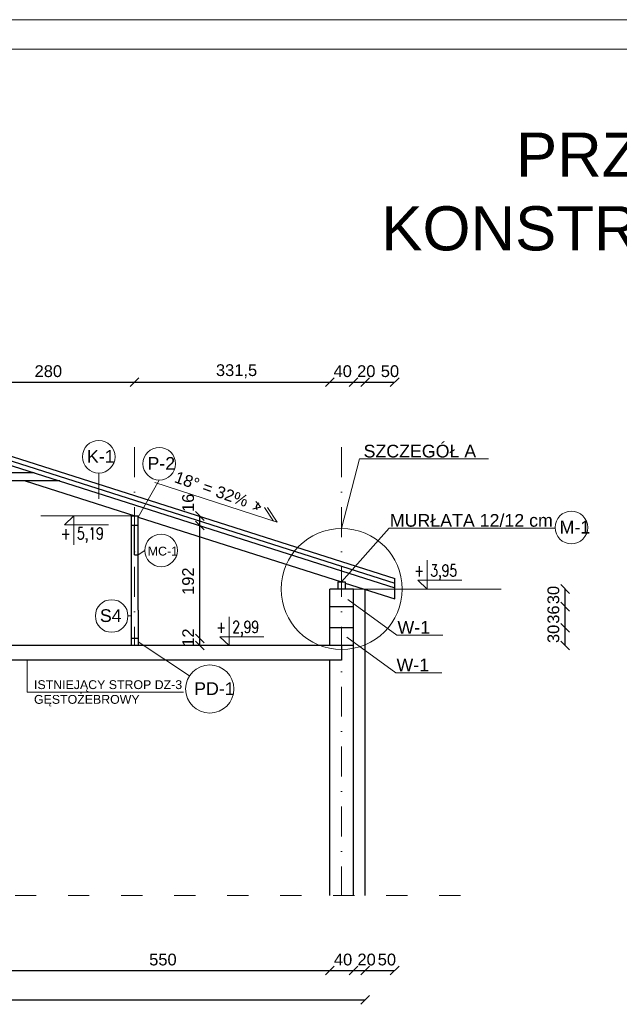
# Model space of a CAD drawing. Header units: millimetres. Extents: x 6528 to 149658, y 3342 to 12852.
# Tile 23 of 122: x 21639 to 22656, y 6085 to 7757. Entities that reach past the tile are written whole.
import ezdxf

# ---------------------------------------------------------------- set-up
doc = ezdxf.new("R2010")
doc.units = ezdxf.units.MM
doc.linetypes.add('ACAD_ISO03W100', pattern=[30, 12, -18])
doc.linetypes.add('DASHDOTX2', pattern=[50.8, 25.4, -12.7, 0, -12.7])
doc.layers.add('&_opisy_100', color=51, linetype='Continuous', lineweight=20)
doc.layers.add('R-TAB', color=1, linetype='Continuous')
doc.styles.add('Romans', font='romans.shx', dxfattribs={"width": 0.75})
doc.styles.get("Standard").update_dxf_attribs({"font": 'arial.ttf'})
doc.dimstyles.new('ISO-25', dxfattribs={"dimtxt": 2.5, "dimasz": 2.5, "dimexe": 1.25, "dimexo": 0.625, "dimtad": 1, "dimtxsty": 'Standard', "dimcen": 2.5, "dimadec": 0, "dimazin": 0, "dimtfac": 1, "dimtmove": 0, "dimatfit": 3, "dimfxl": 1, "dimarcsym": 0})

# ---------------------------------------------------------------- blocks, each defined once
blk = doc.blocks.new('_Oblique')
at = {"color": 0, "linetype": 'ByBlock', "lineweight": -2}
blk.add_line((-0.5, -0.5), (0.5, 0.5), dxfattribs=at)
blk = doc.blocks.new('*D539')
at = {"color": 0, "lineweight": -2, "transparency": 16777216}
blk.add_line((22564.4, 6760.2), (22564.4, 6790.2), dxfattribs=at)
at = {"layer": 'Defpoints', "color": 0, "transparency": 16777216}
for p in [(22205, 6790.2), (22564.4, 6790.2), (22205, 6760.2)]:
    blk.add_point(p, dxfattribs=at)
at = {"color": 0, "lineweight": -2, "transparency": 16777216, "xscale": 15, "yscale": 15, "zscale": 15}
for p, rotation in [((22564.4, 6790.2), 90), ((22564.4, 6760.2), 270)]:
    blk.add_blockref('_Oblique', p, dxfattribs=dict(at, rotation=rotation))
at = {"color": 0, "lineweight": 20, "transparency": 16777216, "insert": (22544.5, 6780), "char_height": 20, "attachment_point": 5, "rotation": 90}
blk.add_mtext('30', dxfattribs=at)
blk = doc.blocks.new('*D540')
at = {"color": 0, "lineweight": -2, "transparency": 16777216}
blk.add_line((22564.4, 6724.2), (22564.4, 6760.2), dxfattribs=at)
at = {"layer": 'Defpoints', "color": 0, "transparency": 16777216}
for p in [(22205, 6760.2), (22564.4, 6760.2), (22205, 6724.2)]:
    blk.add_point(p, dxfattribs=at)
at = {"color": 0, "lineweight": -2, "transparency": 16777216, "xscale": 15, "yscale": 15, "zscale": 15}
for p, rotation in [((22564.4, 6760.2), 90), ((22564.4, 6724.2), 270)]:
    blk.add_blockref('_Oblique', p, dxfattribs=dict(at, rotation=rotation))
at = {"color": 0, "lineweight": 20, "transparency": 16777216, "insert": (22544.5, 6746.8), "char_height": 20, "attachment_point": 5, "rotation": 90}
blk.add_mtext('36', dxfattribs=at)
blk = doc.blocks.new('*D541')
at = {"color": 0, "lineweight": -2, "transparency": 16777216}
blk.add_line((22564.4, 6694.2), (22564.4, 6724.2), dxfattribs=at)
at = {"layer": 'Defpoints', "color": 0, "transparency": 16777216}
for p in [(22205, 6724.2), (22564.4, 6724.2), (22205, 6694.2)]:
    blk.add_point(p, dxfattribs=at)
at = {"color": 0, "lineweight": -2, "transparency": 16777216, "xscale": 15, "yscale": 15, "zscale": 15}
for p, rotation in [((22564.4, 6724.2), 90), ((22564.4, 6694.2), 270)]:
    blk.add_blockref('_Oblique', p, dxfattribs=dict(at, rotation=rotation))
at = {"color": 0, "lineweight": 20, "transparency": 16777216, "insert": (22544.5, 6714), "char_height": 20, "attachment_point": 5, "rotation": 90}
blk.add_mtext('30', dxfattribs=at)
blk = doc.blocks.new('*D542')
at = {"color": 0, "lineweight": -2, "transparency": 16777216}
blk.add_line((21944.4, 6694.2), (21944.4, 6706.2), dxfattribs=at)
at = {"layer": 'Defpoints', "color": 0, "transparency": 16777216}
for p in [(21839.8, 6706.2), (21944.4, 6706.2), (21839.8, 6694.2)]:
    blk.add_point(p, dxfattribs=at)
at = {"color": 0, "lineweight": -2, "transparency": 16777216, "xscale": 15, "yscale": 15, "zscale": 15}
for p, rotation in [((21944.4, 6706.2), 90), ((21944.4, 6694.2), 270)]:
    blk.add_blockref('_Oblique', p, dxfattribs=dict(at, rotation=rotation))
at = {"color": 0, "lineweight": 20, "transparency": 16777216, "insert": (21924.5, 6707.7), "char_height": 20, "attachment_point": 5, "rotation": 90}
blk.add_mtext('12', dxfattribs=at)
blk = doc.blocks.new('*D543')
at = {"color": 0, "lineweight": -2, "transparency": 16777216}
blk.add_line((21944.4, 6706.2), (21944.4, 6898.2), dxfattribs=at)
at = {"layer": 'Defpoints', "color": 0, "transparency": 16777216}
for p in [(21839.8, 6898.2), (21944.4, 6898.2), (21839.8, 6706.2)]:
    blk.add_point(p, dxfattribs=at)
at = {"color": 0, "lineweight": -2, "transparency": 16777216, "xscale": 15, "yscale": 15, "zscale": 15}
for p, rotation in [((21944.4, 6898.2), 90), ((21944.4, 6706.2), 270)]:
    blk.add_blockref('_Oblique', p, dxfattribs=dict(at, rotation=rotation))
at = {"color": 0, "lineweight": 20, "transparency": 16777216, "insert": (21924.5, 6803.5), "char_height": 20, "attachment_point": 5, "rotation": 90}
blk.add_mtext('192', dxfattribs=at)
blk = doc.blocks.new('*D544')
at = {"color": 0, "lineweight": -2, "transparency": 16777216}
blk.add_line((21944.4, 6898.2), (21944.4, 6914.2), dxfattribs=at)
at = {"layer": 'Defpoints', "color": 0, "transparency": 16777216}
for p in [(21839.5, 6914.2), (21944.4, 6914.2), (21839.8, 6898.2)]:
    blk.add_point(p, dxfattribs=at)
at = {"color": 0, "lineweight": -2, "transparency": 16777216, "xscale": 15, "yscale": 15, "zscale": 15}
for p, rotation in [((21944.4, 6914.2), 90), ((21944.4, 6898.2), 270)]:
    blk.add_blockref('_Oblique', p, dxfattribs=dict(at, rotation=rotation))
at = {"color": 0, "lineweight": 20, "transparency": 16777216, "insert": (21924.5, 6936.6), "char_height": 20, "attachment_point": 5, "rotation": 90}
blk.add_mtext('16', dxfattribs=at)
blk = doc.blocks.new('*D562')
at = {"color": 0, "lineweight": -2, "transparency": 16777216}
blk.add_line((21553.5, 7141.4), (21833.5, 7141.4), dxfattribs=at)
at = {"layer": 'Defpoints', "color": 0, "transparency": 16777216}
for p in [(21833.5, 7141.4), (21553.5, 7031.1), (21833.5, 7031.1)]:
    blk.add_point(p, dxfattribs=at)
at = {"color": 0, "lineweight": -2, "transparency": 16777216, "xscale": 15, "yscale": 15, "zscale": 15, "rotation": 180}
blk.add_blockref('_Oblique', (21553.5, 7141.4), dxfattribs=at)
at = {"color": 0, "lineweight": -2, "transparency": 16777216, "xscale": 15, "yscale": 15, "zscale": 15}
blk.add_blockref('_Oblique', (21833.5, 7141.4), dxfattribs=at)
at = {"color": 0, "lineweight": 20, "transparency": 16777216, "insert": (21687.1, 7160.1), "char_height": 20, "attachment_point": 5}
blk.add_mtext('280', dxfattribs=at)
blk = doc.blocks.new('*D563')
at = {"color": 0, "lineweight": -2, "transparency": 16777216}
blk.add_line((21833.5, 7141.4), (22165, 7141.4), dxfattribs=at)
at = {"layer": 'Defpoints', "color": 0, "transparency": 16777216}
for p in [(22165, 7141.4), (21833.5, 7031.1), (22165, 6790.2)]:
    blk.add_point(p, dxfattribs=at)
at = {"color": 0, "lineweight": -2, "transparency": 16777216, "xscale": 15, "yscale": 15, "zscale": 15, "rotation": 180}
blk.add_blockref('_Oblique', (21833.5, 7141.4), dxfattribs=at)
at = {"color": 0, "lineweight": -2, "transparency": 16777216, "xscale": 15, "yscale": 15, "zscale": 15}
blk.add_blockref('_Oblique', (22165, 7141.4), dxfattribs=at)
at = {"color": 0, "lineweight": 20, "transparency": 16777216, "insert": (22006.6, 7160.1), "char_height": 20, "attachment_point": 5}
blk.add_mtext('331,5', dxfattribs=at)
blk = doc.blocks.new('*D564')
at = {"color": 0, "lineweight": -2, "transparency": 16777216}
blk.add_line((22165, 7141.4), (22205, 7141.4), dxfattribs=at)
at = {"layer": 'Defpoints', "color": 0, "transparency": 16777216}
for p in [(22205, 7141.4), (22165, 6790.2), (22205, 6790.2)]:
    blk.add_point(p, dxfattribs=at)
at = {"color": 0, "lineweight": -2, "transparency": 16777216, "xscale": 15, "yscale": 15, "zscale": 15, "rotation": 180}
blk.add_blockref('_Oblique', (22165, 7141.4), dxfattribs=at)
at = {"color": 0, "lineweight": -2, "transparency": 16777216, "xscale": 15, "yscale": 15, "zscale": 15}
blk.add_blockref('_Oblique', (22205, 7141.4), dxfattribs=at)
at = {"color": 0, "lineweight": 20, "transparency": 16777216, "insert": (22186.8, 7160.1), "char_height": 20, "attachment_point": 5}
blk.add_mtext('40', dxfattribs=at)
blk = doc.blocks.new('*D565')
at = {"color": 0, "lineweight": -2, "transparency": 16777216}
blk.add_line((22205, 7141.4), (22225, 7141.4), dxfattribs=at)
at = {"layer": 'Defpoints', "color": 0, "transparency": 16777216}
for p in [(22225, 7141.4), (22205, 6790.2), (22225, 6789.5)]:
    blk.add_point(p, dxfattribs=at)
at = {"color": 0, "lineweight": -2, "transparency": 16777216, "xscale": 15, "yscale": 15, "zscale": 15, "rotation": 180}
blk.add_blockref('_Oblique', (22205, 7141.4), dxfattribs=at)
at = {"color": 0, "lineweight": -2, "transparency": 16777216, "xscale": 15, "yscale": 15, "zscale": 15}
blk.add_blockref('_Oblique', (22225, 7141.4), dxfattribs=at)
at = {"color": 0, "lineweight": 20, "transparency": 16777216, "insert": (22226.8, 7160.1), "char_height": 20, "attachment_point": 5}
blk.add_mtext('20', dxfattribs=at)
blk = doc.blocks.new('*D566')
at = {"color": 0, "lineweight": -2, "transparency": 16777216}
blk.add_line((22225, 7141.4), (22275, 7141.4), dxfattribs=at)
at = {"layer": 'Defpoints', "color": 0, "transparency": 16777216}
for p in [(22275, 7141.4), (22225, 6790.2), (22275, 6773.5)]:
    blk.add_point(p, dxfattribs=at)
at = {"color": 0, "lineweight": -2, "transparency": 16777216, "xscale": 15, "yscale": 15, "zscale": 15, "rotation": 180}
blk.add_blockref('_Oblique', (22225, 7141.4), dxfattribs=at)
at = {"color": 0, "lineweight": -2, "transparency": 16777216, "xscale": 15, "yscale": 15, "zscale": 15}
blk.add_blockref('_Oblique', (22275, 7141.4), dxfattribs=at)
at = {"color": 0, "lineweight": 20, "transparency": 16777216, "insert": (22267, 7160.1), "char_height": 20, "attachment_point": 5}
blk.add_mtext('50', dxfattribs=at)
blk = doc.blocks.new('*D576')
at = {"color": 0, "lineweight": -2, "transparency": 16777216}
blk.add_line((21615, 6142.4), (22165, 6142.4), dxfattribs=at)
at = {"layer": 'Defpoints', "color": 0, "transparency": 16777216}
for p in [(21615, 6269.9), (22165, 6269.9), (22165, 6142.4)]:
    blk.add_point(p, dxfattribs=at)
at = {"color": 0, "lineweight": -2, "transparency": 16777216, "xscale": 15, "yscale": 15, "zscale": 15, "rotation": 180}
blk.add_blockref('_Oblique', (21615, 6142.4), dxfattribs=at)
at = {"color": 0, "lineweight": -2, "transparency": 16777216, "xscale": 15, "yscale": 15, "zscale": 15}
blk.add_blockref('_Oblique', (22165, 6142.4), dxfattribs=at)
at = {"color": 0, "lineweight": 20, "transparency": 16777216, "insert": (21881.6, 6160.8), "char_height": 20, "attachment_point": 5}
blk.add_mtext('550', dxfattribs=at)
blk = doc.blocks.new('*D577')
at = {"color": 0, "lineweight": -2, "transparency": 16777216}
blk.add_line((22165, 6142.4), (22205, 6142.4), dxfattribs=at)
at = {"layer": 'Defpoints', "color": 0, "transparency": 16777216}
for p in [(22165, 6269.9), (22205, 6269.9), (22205, 6142.4)]:
    blk.add_point(p, dxfattribs=at)
at = {"color": 0, "lineweight": -2, "transparency": 16777216, "xscale": 15, "yscale": 15, "zscale": 15, "rotation": 180}
blk.add_blockref('_Oblique', (22165, 6142.4), dxfattribs=at)
at = {"color": 0, "lineweight": -2, "transparency": 16777216, "xscale": 15, "yscale": 15, "zscale": 15}
blk.add_blockref('_Oblique', (22205, 6142.4), dxfattribs=at)
at = {"color": 0, "lineweight": 20, "transparency": 16777216, "insert": (22187.4, 6160.8), "char_height": 20, "attachment_point": 5}
blk.add_mtext('40', dxfattribs=at)
blk = doc.blocks.new('*D578')
at = {"color": 0, "lineweight": -2, "transparency": 16777216}
blk.add_line((22205, 6142.4), (22225, 6142.4), dxfattribs=at)
at = {"layer": 'Defpoints', "color": 0, "transparency": 16777216}
for p in [(22205, 6269.9), (22225, 6269.9), (22225, 6142.4)]:
    blk.add_point(p, dxfattribs=at)
at = {"color": 0, "lineweight": -2, "transparency": 16777216, "xscale": 15, "yscale": 15, "zscale": 15, "rotation": 180}
blk.add_blockref('_Oblique', (22205, 6142.4), dxfattribs=at)
at = {"color": 0, "lineweight": -2, "transparency": 16777216, "xscale": 15, "yscale": 15, "zscale": 15}
blk.add_blockref('_Oblique', (22225, 6142.4), dxfattribs=at)
at = {"color": 0, "lineweight": 20, "transparency": 16777216, "insert": (22227.4, 6160.8), "char_height": 20, "attachment_point": 5}
blk.add_mtext('20', dxfattribs=at)
blk = doc.blocks.new('*D579')
at = {"color": 0, "lineweight": -2, "transparency": 16777216}
blk.add_line((20622, 6092.4), (22225, 6092.4), dxfattribs=at)
at = {"layer": 'Defpoints', "color": 0, "transparency": 16777216}
for p in [(20622, 6269.9), (22225, 6269.9), (22225, 6092.4)]:
    blk.add_point(p, dxfattribs=at)
at = {"color": 0, "lineweight": -2, "transparency": 16777216, "xscale": 15, "yscale": 15, "zscale": 15, "rotation": 180}
blk.add_blockref('_Oblique', (20622, 6092.4), dxfattribs=at)
at = {"color": 0, "lineweight": -2, "transparency": 16777216, "xscale": 15, "yscale": 15, "zscale": 15}
blk.add_blockref('_Oblique', (22225, 6092.4), dxfattribs=at)
at = {"color": 0, "lineweight": 20, "transparency": 16777216, "insert": (21440.8, 6110.8), "char_height": 20, "attachment_point": 5}
blk.add_mtext('1603', dxfattribs=at)
blk = doc.blocks.new('*D580')
at = {"color": 0, "lineweight": -2, "transparency": 16777216}
blk.add_line((22225, 6142.4), (22275, 6142.4), dxfattribs=at)
at = {"layer": 'Defpoints', "color": 0, "transparency": 16777216}
for p in [(22275, 6773.5), (22225, 6269.9), (22275, 6142.4)]:
    blk.add_point(p, dxfattribs=at)
at = {"color": 0, "lineweight": -2, "transparency": 16777216, "xscale": 15, "yscale": 15, "zscale": 15, "rotation": 180}
blk.add_blockref('_Oblique', (22225, 6142.4), dxfattribs=at)
at = {"color": 0, "lineweight": -2, "transparency": 16777216, "xscale": 15, "yscale": 15, "zscale": 15}
blk.add_blockref('_Oblique', (22275, 6142.4), dxfattribs=at)
at = {"color": 0, "lineweight": 20, "transparency": 16777216, "insert": (22261.8, 6160.8), "char_height": 20, "attachment_point": 5}
blk.add_mtext('50', dxfattribs=at)

msp = doc.modelspace()

# ---------------------------------------------------------------- linework, layer by layer
at = {"layer": '&_opisy_100', "color": 0}
for points in [[(21730.441, 6865.241), (21730.441, 6914.238), (21714.378, 6899.205), (21789.249, 6899.205)], [(21730.441, 6865.241), (21730.441, 6914.238), (21714.378, 6899.205), (21789.249, 6899.205)], [(22330.293, 6839.235), (22330.293, 6790.238), (22314.23, 6805.271), (22389.101, 6805.271)], [(22330.293, 6839.235), (22330.293, 6790.238), (22314.23, 6805.271), (22389.101, 6805.271)], [(21994.189, 6743.235), (21994.189, 6694.238), (21978.125, 6709.271), (22052.996, 6709.271)], [(21994.189, 6743.235), (21994.189, 6694.238), (21978.125, 6709.271), (22052.996, 6709.271)]]:
    msp.add_lwpolyline(points, dxfattribs=at)
at = {"color": 2, "lineweight": 0}
msp.add_line((19648.58, 7757.179), (23848.58, 7757.179), dxfattribs=at)
at = {"lineweight": 0}
for p, q in [((19698.58, 7707.179), (23798.58, 7707.179)), ((22215.226, 7011.065), (22185.029, 6892.937)), ((22215.226, 7011.065), (22434.036, 7011.1)), ((22075.553, 6903.5), (21868.053, 6970.921)), ((22069.221, 6905.558), (22054.179, 6928.788)), ((22075.553, 6903.5), (22059.179, 6928.788)), ((22185.029, 6802.238), (22265.875, 6893.424)), ((22265.875, 6893.424), (22547.212, 6893.459)), ((22205.029, 6790.238), (22455.557, 6790.238)), ((22278.831, 6711.637), (22195.24, 6772.331)), ((21822.27, 6744.397), (21827.792, 6744.397)), ((21827.792, 6694.238), (21827.792, 6754.404)), ((21839.792, 6694.238), (21839.792, 6706.238)), ((22277.217, 6647.916), (22193.625, 6708.61)), ((22278.831, 6711.637), (22356.957, 6711.671)), ((21926.924, 6642.915), (21839.595, 6700.368)), ((22277.217, 6647.916), (22355.342, 6647.95))]:
    msp.add_line(p, q, dxfattribs=at)
at = {"lineweight": 30}
for p, q in [((21423.529, 7079.877), (22275.029, 6808.158)), ((21423.529, 7072.005), (22275.029, 6800.285)), ((21423.529, 7064.132), (22275.029, 6792.412)), ((21706.752, 6973.754), (21140.307, 6973.754)), ((21662.879, 6987.754), (21184.18, 6987.754)), ((21647.542, 6973.754), (21834.05, 6914.238)), ((22048.056, 6929.125), (22034.252, 6925.772)), ((22048.056, 6929.125), (22039.378, 6938.966)), ((21827.522, 6914.238), (21827.792, 6694.238)), ((21827.529, 6914.238), (21827.529, 6898.238)), ((21827.529, 6914.238), (21839.529, 6914.238)), ((21839.529, 6898.238), (21839.529, 6914.238)), ((21839.529, 6912.489), (22185.029, 6802.238)), ((21839.529, 6898.238), (21827.529, 6898.238)), ((21833.529, 6848.238), (21833.529, 6898.238)), ((21839.792, 6754.404), (21839.529, 6898.238)), ((21833.529, 6848.238), (21839.529, 6848.238)), ((22275.029, 6773.518), (22275.029, 6808.158)), ((22165.029, 6694.238), (22165.029, 6790.238)), ((22205.029, 6790.238), (22165.029, 6790.238)), ((22179.029, 6790.238), (22179.029, 6802.238)), ((22179.029, 6802.238), (22191.029, 6802.238)), ((22191.029, 6802.238), (22191.029, 6790.238)), ((22191.029, 6800.323), (22275.029, 6773.518)), ((22205.029, 6269.932), (22205.029, 6790.238)), ((22225.029, 6269.932), (22225.029, 6790.238)), ((22205.029, 6760.238), (22165.029, 6760.238)), ((21839.792, 6754.404), (21839.792, 6694.238)), ((22205.029, 6724.238), (22165.029, 6724.238)), ((21839.792, 6706.238), (21827.777, 6706.223)), ((22185.029, 6694.238), (21590.029, 6694.238)), ((22205.029, 6694.238), (22165.029, 6694.238)), ((22185.029, 6694.238), (22185.029, 6669.238)), ((22185.029, 6669.238), (21602.529, 6669.238)), ((22165.029, 6269.932), (22165.029, 6669.238))]:
    msp.add_line(p, q, dxfattribs=at)
at = {"linetype": 'DASHDOTX2', "lineweight": 0, "ltscale": 2}
for p, q in [((21833.529, 7031.067), (21833.529, 6694.238)), ((22185.029, 7031.067), (22185.029, 6269.932))]:
    msp.add_line(p, q, dxfattribs=at)
at = {"lineweight": 20}
for p, q in [((21772.663, 6987.172), (21772.663, 6943.12)), ((21875.461, 6975.334), (21839.529, 6912.489)), ((21827.529, 6914.238), (21674.255, 6914.238)), ((21839.529, 6848.238), (21850.932, 6855.834)), ((21651.088, 6614.896), (21651.088, 6669.238)), ((21651.088, 6614.896), (21916.544, 6614.896))]:
    msp.add_line(p, q, dxfattribs=at)
at = {"linetype": 'ACAD_ISO03W100', "lineweight": 0, "ltscale": 3}
msp.add_line((20280.702, 6269.932), (22415.604, 6269.932), dxfattribs=at)
at = {"lineweight": 0}
for centre, radius in [((21772.663, 7014.839), 27.667), ((21875.461, 7003.001), 27.667), ((22574.956, 6894.705), 27.667), ((21878.599, 6855.834), 27.667), ((21794.604, 6744.397), 27.667), ((21961.107, 6620.426), 40.918)]:
    msp.add_circle(centre, radius, dxfattribs=at)
at = {"lineweight": 20}
msp.add_circle((22185.029, 6790.238), 102.699, dxfattribs=at)
at = {"lineweight": 30}
msp.add_arc((22048.056, 6929.125), 8.05, 116.836807, 206.836822, dxfattribs=at)

# ---------------------------------------------------------------- texts
at = {"layer": '&_opisy_100', "color": 0, "char_height": 20.25, "width": 420.63828, "attachment_point": 1, "rotation": 359.999998, "style": 'Romans'}
for s, insert in [('\\A1;+ 5,19', (21708.254, 6894.819)), ('\\A1;+ 3,95', (22308.107, 6831.929)), ('\\A1;+ 2,99', (21972.002, 6735.929))]:
    msp.add_mtext(s, dxfattribs=dict(at, insert=insert))
at = {"insert": (22028.756, 6947.992), "char_height": 20, "attachment_point": 3, "rotation": 340.718583}
msp.add_mtext_dynamic_manual_height_columns('18%%D = 32%', width=202.64367, gutter_width=12.5, heights=[0], dxfattribs=at)
at = {"insert": (21662.797, 6635.287), "char_height": 15, "attachment_point": 1}
msp.add_mtext_dynamic_manual_height_columns('\\A1;ISTNIEJĄCY STROP DZ-3\\PGĘSTOŻEBROWY ', width=305.42201, gutter_width=12.5, heights=[0], dxfattribs=at)
at = {"layer": 'R-TAB', "color": 0, "ltscale": 24, "attachment_point": 1}
for s, insert, char_height, width in [('\\pi260.37642;PRZEKRÓJ PRZEZ \\P\\pi34.60902;KONSTRUKCJĘ DACHU B-B\\P\\pi577.59163; 1:100', (16745.238, 7636.606), 75, 1441.47248), ('\\pi260.37642;PRZEKRÓJ PRZEZ \\P\\pi31.74409;KONSTRUKCJĘ DACHU A-A\\P\\pi577.59163; 1:100', (22220.652, 7565.331), 75, 1441.47248), ('\\A1;SZCZEGÓŁ A', (22222.208, 7035.244), 21.6, 490.72064), ('K-1', (21752.639, 7026.247), 21.6, 490.72064), ('P-2', (21855.438, 7014.409), 21.6, 490.72064), ('\\A1;MURŁATA 12/12 cm', (22266.802, 6917.603), 21.6, 490.72064), ('M-1', (22554.932, 6906.112), 21.6, 490.72064), ('MC-1', (21855.924, 6862.115), 15, 490.72064), ('S4', (21774.58, 6755.805), 21.6, 490.72064), ('W-1', (22279.758, 6735.815), 21.6, 490.72064), ('W-1', (22278.144, 6672.094), 21.6, 490.72064), ('PD-1', (21934.638, 6631.834), 21.6, 490.72064)]:
    msp.add_mtext(s, dxfattribs=dict(at, insert=insert, char_height=char_height, width=width))

# ---------------------------------------------------------------- dimensions: what is measured, and where the dimension line sits
at = {"lineweight": 20}
for base, p1, p2, picture, middle in [((21833.529, 7141.435), (21553.529, 7031.067), (21833.529, 7031.067), '*D562', (21687.062, 7160.109)), ((22165.029, 7141.435), (21833.529, 7031.067), (22165.029, 6790.238), '*D563', (22006.645, 7160.109)), ((22205.029, 7141.435), (22165.029, 6790.238), (22205.029, 6790.238), '*D564', (22186.773, 7160.109)), ((22225.029, 7141.435), (22205.029, 6790.238), (22225.029, 6789.474), '*D565', (22226.773, 7160.109)), ((22275.029, 7141.435), (22225.029, 6790.238), (22275.029, 6773.518), '*D566', (22266.962, 7160.109)), ((22275.029, 6142.382), (22225.029, 6269.932), (22275.029, 6773.518), '*D580', (22261.801, 6160.808)), ((22225.029, 6092.382), (20622.029, 6269.932), (22225.029, 6269.932), '*D579', (21440.786, 6110.808)), ((22165.029, 6142.382), (21615.029, 6269.932), (22165.029, 6269.932), '*D576', (21881.574, 6160.808)), ((22205.029, 6142.382), (22165.029, 6269.932), (22205.029, 6269.932), '*D577', (22187.407, 6160.808)), ((22225.029, 6142.382), (22205.029, 6269.932), (22225.029, 6269.932), '*D578', (22227.407, 6160.808))]:
    dim = msp.add_linear_dim(base=base, p1=p1, p2=p2, dimstyle='ISO-25', override={"dimtxt": 20, "dimasz": 15, "dimblk1": 'Oblique', "dimblk2": 'Oblique', "dimsah": 1, "dimse1": 1, "dimse2": 1, "dimtmove": 2}, dxfattribs=at)
    dim.commit()
    dim.dimension.update_dxf_attribs({"geometry": picture, "text_midpoint": middle, "dimtype": 160})
for base, p1, p2, picture, middle in [((21944.448, 6914.236), (21839.792, 6898.236), (21839.529, 6914.236), '*D544', (21924.457, 6936.602)), ((21944.448, 6898.238), (21839.792, 6706.238), (21839.792, 6898.238), '*D543', (21924.457, 6803.532)), ((22564.448, 6790.238), (22205.029, 6760.238), (22205.029, 6790.238), '*D539', (22544.457, 6780.036)), ((22564.448, 6760.238), (22205.029, 6724.238), (22205.029, 6760.238), '*D540', (22544.457, 6746.838)), ((21944.448, 6706.238), (21839.792, 6694.238), (21839.792, 6706.238), '*D542', (21924.457, 6707.709)), ((22564.448, 6724.238), (22205.029, 6694.238), (22205.029, 6724.238), '*D541', (22544.457, 6714.036))]:
    dim = msp.add_linear_dim(base=base, p1=p1, p2=p2, angle=90, dimstyle='ISO-25', override={"dimtxt": 20, "dimasz": 15, "dimdec": 0, "dimblk1": 'Oblique', "dimblk2": 'Oblique', "dimsah": 1, "dimse1": 1, "dimse2": 1, "dimtmove": 2}, dxfattribs=at)
    dim.commit()
    dim.dimension.update_dxf_attribs({"geometry": picture, "text_midpoint": middle, "dimtype": 160})

doc.saveas('drawing.dxf')
